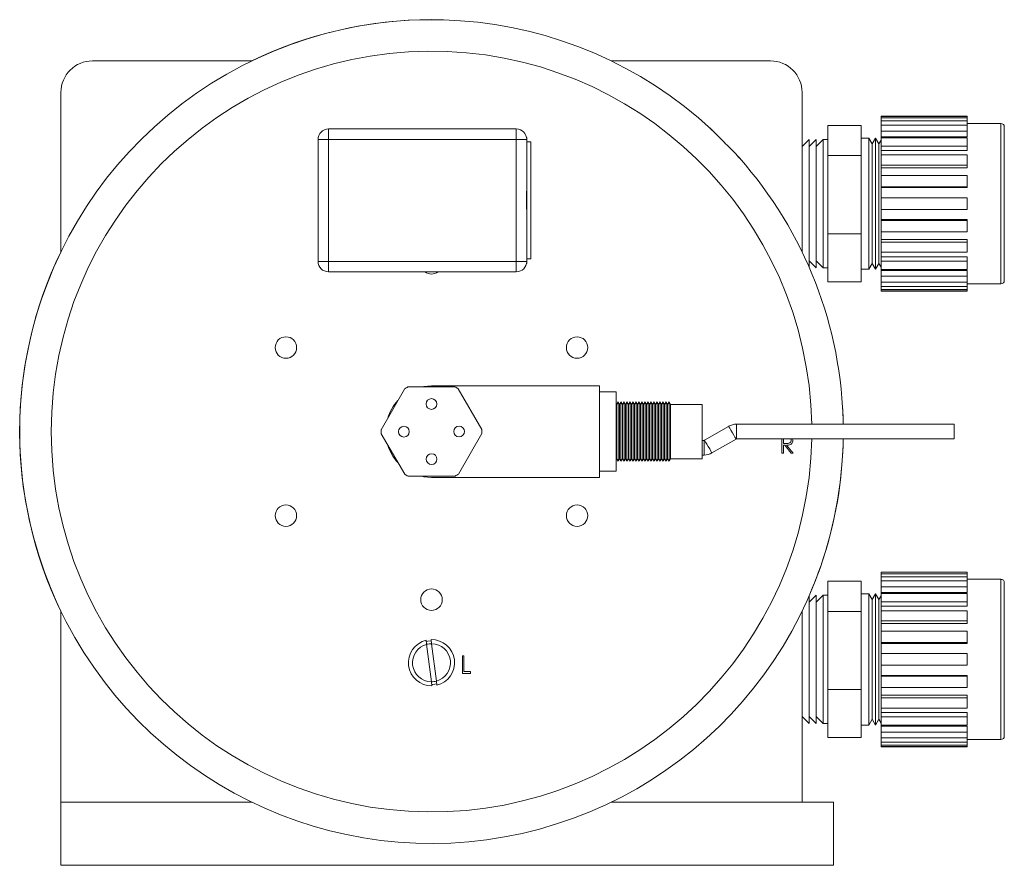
# Model space of a CAD drawing. Header units: inches. Extents: x 0.88 to 7.8, y 1.01 to 10.36.
# Tile 1 of 10: x 0.88 to 2.84, y 1.24 to 2.92. Entities that reach past the tile are written whole.
import ezdxf

# ---------------------------------------------------------------- set-up
doc = ezdxf.new("R2010")
doc.units = ezdxf.units.IN
doc.header["$MEASUREMENT"] = 0

msp = doc.modelspace()

# ---------------------------------------------------------------- linework, layer by layer
at = {"color": 7, "linetype": 'Continuous', "lineweight": 15}
for p, q in [((1.0268, 2.8368), (1.3433, 2.8368)), ((2.0553, 2.8368), (2.3718, 2.8368)), ((0.9643, 2.4577), (0.9643, 2.7743)), ((2.4343, 2.7743), (2.4343, 2.4577)), ((2.7619, 2.7269), (2.5908, 2.7269)), ((2.5908, 2.7265), (2.5908, 2.7269)), ((2.5908, 2.7265), (2.7619, 2.7265)), ((2.5908, 2.7237), (2.5908, 2.7265)), ((2.7619, 2.7237), (2.5908, 2.7237)), ((2.5908, 2.7177), (2.5908, 2.7237)), ((2.5908, 2.7177), (2.7619, 2.7177)), ((2.5908, 2.7092), (2.5908, 2.7177)), ((2.7619, 2.7269), (2.7619, 2.7265)), ((2.7619, 2.7237), (2.7619, 2.7265)), ((2.7619, 2.7237), (2.7619, 2.7177)), ((2.7619, 2.7092), (2.7619, 2.7177)), ((1.4951, 2.7018), (1.4951, 2.6809)), ((1.4951, 2.7018), (1.8674, 2.7018)), ((1.8674, 2.6809), (1.8674, 2.7018)), ((2.2512, 2.7037), (2.2555, 2.6997)), ((2.5516, 2.7086), (2.485, 2.7086)), ((2.485, 2.6489), (2.485, 2.7086)), ((2.5516, 2.6489), (2.5516, 2.7086)), ((2.7619, 2.7092), (2.5908, 2.7092)), ((2.5908, 2.6977), (2.5908, 2.7092)), ((2.5908, 2.6977), (2.7619, 2.6977)), ((2.5908, 2.6862), (2.5908, 2.6977)), ((2.8286, 2.7125), (2.7619, 2.7125)), ((2.7619, 2.7092), (2.7619, 2.6977)), ((2.7619, 2.6862), (2.7619, 2.6977)), ((2.8352, 2.7058), (2.8352, 2.6943)), ((1.4743, 2.4393), (1.4743, 2.6809)), ((1.4743, 2.6809), (1.4951, 2.6809)), ((1.8674, 2.6809), (1.4951, 2.6809)), ((1.4951, 2.6809), (1.4951, 2.4393)), ((1.8674, 2.6809), (1.8882, 2.6809)), ((1.8674, 2.4393), (1.8674, 2.6809)), ((1.8881, 2.6851), (1.8878, 2.6847)), ((1.8881, 2.6828), (1.8881, 2.6851)), ((1.8882, 2.6809), (1.8882, 2.5921)), ((1.8962, 2.6761), (1.8882, 2.6761)), ((1.8962, 2.5601), (1.8962, 2.6761)), ((2.4481, 2.6808), (2.4343, 2.667)), ((2.462, 2.6808), (2.4481, 2.667)), ((2.4481, 2.6712), (2.4481, 2.6808)), ((2.4759, 2.6808), (2.462, 2.667)), ((2.462, 2.6712), (2.462, 2.6808)), ((2.485, 2.6808), (2.4759, 2.6808)), ((2.4759, 2.6712), (2.4759, 2.6808)), ((2.5668, 2.6836), (2.5516, 2.6836)), ((2.5734, 2.6722), (2.5668, 2.6836)), ((2.5668, 2.6737), (2.5668, 2.6836)), ((2.58, 2.6836), (2.5734, 2.6722)), ((2.5865, 2.6722), (2.58, 2.6836)), ((2.58, 2.6737), (2.58, 2.6836)), ((2.5908, 2.6796), (2.5865, 2.6722)), ((2.5908, 2.6862), (2.7619, 2.6862)), ((2.5908, 2.6839), (2.5908, 2.6862)), ((2.7619, 2.6842), (2.5908, 2.6842)), ((2.5908, 2.6678), (2.5908, 2.6842)), ((2.7619, 2.6842), (2.7619, 2.6678)), ((2.8352, 2.6943), (2.8352, 2.4014)), ((2.4481, 2.4277), (2.4481, 2.6712)), ((2.462, 2.4263), (2.462, 2.6712)), ((2.4759, 2.4263), (2.4759, 2.6712)), ((2.5668, 2.4236), (2.5668, 2.6737)), ((2.5734, 2.6632), (2.5734, 2.6722)), ((2.5734, 2.4349), (2.5734, 2.6632)), ((2.58, 2.4236), (2.58, 2.6737)), ((2.5865, 2.6632), (2.5865, 2.6722)), ((2.5865, 2.4349), (2.5865, 2.6632)), ((2.5908, 2.6678), (2.7619, 2.6678)), ((2.5908, 2.659), (2.5908, 2.6678)), ((2.5908, 2.659), (2.7619, 2.659)), ((2.5908, 2.6499), (2.5908, 2.659)), ((2.7619, 2.659), (2.7619, 2.6678)), ((2.5516, 2.6489), (2.485, 2.6489)), ((2.485, 2.4939), (2.485, 2.6489)), ((2.5516, 2.4939), (2.5516, 2.6489)), ((2.7619, 2.6502), (2.5908, 2.6502)), ((2.5908, 2.6302), (2.5908, 2.6502)), ((2.7619, 2.6502), (2.7619, 2.6302)), ((2.5908, 2.6302), (2.7619, 2.6302)), ((2.5908, 2.6246), (2.5908, 2.6302)), ((2.5908, 2.6246), (2.7619, 2.6246)), ((2.5908, 2.6097), (2.5908, 2.6246)), ((2.7619, 2.6246), (2.7619, 2.6302)), ((2.7619, 2.6097), (2.5908, 2.6097)), ((2.5908, 2.5873), (2.5908, 2.6097)), ((2.7619, 2.6097), (2.7619, 2.5873)), ((1.8881, 2.5601), (1.8881, 2.5837)), ((2.5908, 2.5873), (2.7619, 2.5873)), ((2.5908, 2.5854), (2.5908, 2.5873)), ((2.5908, 2.5854), (2.7619, 2.5854)), ((2.5908, 2.5653), (2.5908, 2.5854)), ((2.7619, 2.5854), (2.7619, 2.5873)), ((1.8881, 2.5363), (1.8881, 2.5601)), ((1.8962, 2.4441), (1.8962, 2.5601)), ((2.7619, 2.5653), (2.5908, 2.5653)), ((2.5908, 2.5422), (2.5908, 2.5653)), ((2.7619, 2.5653), (2.7619, 2.5422)), ((2.5908, 2.522), (2.5908, 2.5422)), ((2.5908, 2.5422), (2.7619, 2.5422)), ((1.8882, 2.5281), (1.8882, 2.4393)), ((2.5908, 2.522), (2.7619, 2.522)), ((2.5908, 2.5201), (2.5908, 2.522)), ((2.7619, 2.5201), (2.5908, 2.5201)), ((2.5908, 2.4978), (2.5908, 2.5201)), ((2.7619, 2.5201), (2.7619, 2.522)), ((2.7619, 2.5201), (2.7619, 2.4978)), ((2.5516, 2.4939), (2.485, 2.4939)), ((2.485, 2.4939), (2.485, 2.3986)), ((2.5516, 2.4939), (2.5516, 2.3986)), ((2.5908, 2.4828), (2.5908, 2.4978)), ((2.5908, 2.4978), (2.7619, 2.4978)), ((2.5908, 2.4828), (2.7619, 2.4828)), ((2.5908, 2.4773), (2.5908, 2.4828)), ((2.7619, 2.4773), (2.7619, 2.4828)), ((2.7619, 2.4773), (2.5908, 2.4773)), ((2.5908, 2.4572), (2.5908, 2.4773)), ((2.7619, 2.4773), (2.7619, 2.4572)), ((1.8882, 2.4441), (1.8962, 2.4441)), ((2.5908, 2.4572), (2.7619, 2.4572)), ((2.5908, 2.4484), (2.5908, 2.457)), ((2.5908, 2.4484), (2.7619, 2.4484)), ((2.5908, 2.4396), (2.5908, 2.4484)), ((2.7619, 2.4396), (2.7619, 2.4484)), ((1.4743, 2.4393), (1.4951, 2.4393)), ((1.4951, 2.4393), (1.4951, 2.4184)), ((1.4951, 2.4393), (1.8674, 2.4393)), ((1.8674, 2.4393), (1.8674, 2.4184)), ((1.8674, 2.4393), (1.8882, 2.4393)), ((1.8878, 2.4355), (1.8881, 2.4351)), ((1.8881, 2.4351), (1.8881, 2.4372)), ((2.4481, 2.4402), (2.462, 2.4263)), ((2.462, 2.4402), (2.4759, 2.4263)), ((2.4759, 2.4263), (2.485, 2.4263)), ((2.5516, 2.4236), (2.5668, 2.4236)), ((2.5668, 2.4236), (2.5734, 2.4349)), ((2.5734, 2.4349), (2.58, 2.4236)), ((2.58, 2.4236), (2.5865, 2.4349)), ((2.5865, 2.4349), (2.5908, 2.4275)), ((2.7619, 2.4396), (2.5908, 2.4396)), ((2.5908, 2.4232), (2.5908, 2.4396)), ((2.5908, 2.4232), (2.7619, 2.4232)), ((2.5908, 2.4212), (2.5908, 2.423)), ((2.7619, 2.4396), (2.7619, 2.4232)), ((1.8674, 2.4184), (1.4951, 2.4184)), ((2.5908, 2.4212), (2.7619, 2.4212)), ((2.5908, 2.4097), (2.5908, 2.4212)), ((2.7619, 2.4097), (2.5908, 2.4097)), ((2.5908, 2.3981), (2.5908, 2.4097)), ((2.7619, 2.4097), (2.7619, 2.4212)), ((2.7619, 2.4097), (2.7619, 2.3981)), ((2.5516, 2.3986), (2.485, 2.3986)), ((2.5908, 2.3981), (2.7619, 2.3981)), ((2.5908, 2.3896), (2.5908, 2.3981)), ((2.7619, 2.3896), (2.5908, 2.3896)), ((2.5908, 2.3836), (2.5908, 2.3896)), ((2.5908, 2.3836), (2.7619, 2.3836)), ((2.5908, 2.3806), (2.5908, 2.3836)), ((2.7619, 2.3896), (2.7619, 2.3981)), ((2.7619, 2.3947), (2.8286, 2.3947)), ((2.7619, 2.3896), (2.7619, 2.3836)), ((2.7619, 2.3806), (2.7619, 2.3836)), ((2.7619, 2.3806), (2.5908, 2.3806)), ((2.5908, 2.3803), (2.5908, 2.3806)), ((2.5908, 2.3803), (2.7619, 2.3803)), ((2.7619, 2.3806), (2.7619, 2.3803)), ((1.7455, 2.1904), (1.6526, 2.1902)), ((2.0326, 2.1926), (1.6993, 2.1926)), ((2.0326, 2.0109), (2.0326, 2.1926)), ((1.6456, 2.1861), (1.5994, 2.1055)), ((1.7992, 2.106), (1.7525, 2.1864)), ((2.0653, 2.1805), (2.0326, 2.1805)), ((2.0653, 2.1805), (2.0653, 2.023)), ((2.0662, 2.1556), (2.0653, 2.1571)), ((2.0692, 2.1607), (2.0662, 2.1556)), ((2.0662, 2.1556), (2.0662, 2.0479)), ((2.0721, 2.1556), (2.0692, 2.1607)), ((2.0692, 2.1607), (2.0692, 2.0428)), ((2.0751, 2.1607), (2.0721, 2.1556)), ((2.0721, 2.1556), (2.0721, 2.0479)), ((2.0781, 2.1556), (2.0751, 2.1607)), ((2.0751, 2.1607), (2.0751, 2.0428)), ((2.0811, 2.1607), (2.0781, 2.1556)), ((2.0781, 2.1556), (2.0781, 2.0479)), ((2.0841, 2.1556), (2.0811, 2.1607)), ((2.0811, 2.1607), (2.0811, 2.0428)), ((2.087, 2.1607), (2.0841, 2.1556)), ((2.0841, 2.1556), (2.0841, 2.0479)), ((2.09, 2.1556), (2.087, 2.1607)), ((2.087, 2.1607), (2.087, 2.0428)), ((2.093, 2.1607), (2.09, 2.1556)), ((2.09, 2.1556), (2.09, 2.0479)), ((2.096, 2.1556), (2.093, 2.1607)), ((2.093, 2.1607), (2.093, 2.0428)), ((2.0989, 2.1607), (2.096, 2.1556)), ((2.096, 2.1556), (2.096, 2.0479)), ((2.1019, 2.1556), (2.0989, 2.1607)), ((2.0989, 2.1607), (2.0989, 2.0428)), ((2.1049, 2.1607), (2.1019, 2.1556)), ((2.1019, 2.1556), (2.1019, 2.0479)), ((2.1079, 2.1556), (2.1049, 2.1607)), ((2.1049, 2.1607), (2.1049, 2.0428)), ((2.1109, 2.1607), (2.1079, 2.1556)), ((2.1079, 2.1556), (2.1079, 2.0479)), ((2.1138, 2.1556), (2.1109, 2.1607)), ((2.1109, 2.1607), (2.1109, 2.0428)), ((2.1168, 2.1607), (2.1138, 2.1556)), ((2.1138, 2.1556), (2.1138, 2.0479)), ((2.1198, 2.1556), (2.1168, 2.1607)), ((2.1168, 2.1607), (2.1168, 2.0428)), ((2.1228, 2.1607), (2.1198, 2.1556)), ((2.1198, 2.1556), (2.1198, 2.0479)), ((2.1258, 2.1556), (2.1228, 2.1607)), ((2.1228, 2.1607), (2.1228, 2.0428)), ((2.1287, 2.1607), (2.1258, 2.1556)), ((2.1258, 2.1556), (2.1258, 2.0479)), ((2.1317, 2.1556), (2.1287, 2.1607)), ((2.1287, 2.1607), (2.1287, 2.0428)), ((2.1347, 2.1607), (2.1317, 2.1556)), ((2.1317, 2.1556), (2.1317, 2.0479)), ((2.1377, 2.1556), (2.1347, 2.1607)), ((2.1347, 2.1607), (2.1347, 2.0428)), ((2.1407, 2.1607), (2.1377, 2.1556)), ((2.1377, 2.1556), (2.1377, 2.0479)), ((2.1436, 2.1556), (2.1407, 2.1607)), ((2.1407, 2.1607), (2.1407, 2.0428)), ((2.1466, 2.1607), (2.1436, 2.1556)), ((2.1436, 2.1556), (2.1436, 2.0479)), ((2.1496, 2.1556), (2.1466, 2.1607)), ((2.1466, 2.1607), (2.1466, 2.0428)), ((2.1526, 2.1607), (2.1496, 2.1556)), ((2.1496, 2.1556), (2.1496, 2.0479)), ((2.1556, 2.1556), (2.1526, 2.1607)), ((2.1526, 2.1607), (2.1526, 2.0428)), ((2.1585, 2.1607), (2.1556, 2.1556)), ((2.1556, 2.1556), (2.1556, 2.0479)), ((2.1615, 2.1556), (2.1585, 2.1607)), ((2.1585, 2.1607), (2.1585, 2.0428)), ((2.1645, 2.1607), (2.1615, 2.1556)), ((2.1615, 2.1556), (2.1615, 2.0479)), ((2.1675, 2.1556), (2.1645, 2.1607)), ((2.1645, 2.1607), (2.1645, 2.0428)), ((2.1704, 2.1607), (2.1675, 2.1556)), ((2.1675, 2.1556), (2.1675, 2.0479)), ((2.1734, 2.1556), (2.1704, 2.1607)), ((2.1704, 2.1607), (2.1704, 2.0428)), ((2.236, 2.1556), (2.1734, 2.1556)), ((2.1734, 2.1556), (2.1734, 2.0479)), ((2.236, 2.1556), (2.236, 2.0479)), ((2.2886, 2.1121), (2.2409, 2.0846)), ((2.736, 2.1163), (2.3042, 2.1163)), ((2.736, 2.1163), (2.736, 2.0872)), ((1.5994, 2.0975), (1.6461, 2.0171)), ((1.753, 2.0174), (1.7992, 2.098)), ((2.2398, 2.0843), (2.236, 2.0843)), ((2.2555, 2.0594), (2.3032, 2.0869)), ((2.3042, 2.0872), (2.736, 2.0872)), ((2.394, 2.0587), (2.394, 2.0872)), ((2.3971, 2.0872), (2.3971, 2.0783)), ((2.3971, 2.0783), (2.4035, 2.0782)), ((2.3971, 2.0747), (2.3971, 2.0587)), ((2.3997, 2.0747), (2.3971, 2.0747)), ((2.4124, 2.0587), (2.3997, 2.0747)), ((2.4035, 2.0747), (2.4163, 2.0587)), ((2.236, 2.0552), (2.2398, 2.0552)), ((2.3971, 2.0587), (2.394, 2.0587)), ((2.4163, 2.0587), (2.4124, 2.0587)), ((2.0653, 2.0464), (2.0662, 2.0479)), ((2.0662, 2.0479), (2.0692, 2.0428)), ((2.0692, 2.0428), (2.0721, 2.0479)), ((2.0721, 2.0479), (2.0751, 2.0428)), ((2.0751, 2.0428), (2.0781, 2.0479)), ((2.0781, 2.0479), (2.0811, 2.0428)), ((2.0811, 2.0428), (2.0841, 2.0479)), ((2.0841, 2.0479), (2.087, 2.0428)), ((2.087, 2.0428), (2.09, 2.0479)), ((2.09, 2.0479), (2.093, 2.0428)), ((2.093, 2.0428), (2.096, 2.0479)), ((2.096, 2.0479), (2.0989, 2.0428)), ((2.0989, 2.0428), (2.1019, 2.0479)), ((2.1019, 2.0479), (2.1049, 2.0428)), ((2.1049, 2.0428), (2.1079, 2.0479)), ((2.1079, 2.0479), (2.1109, 2.0428)), ((2.1109, 2.0428), (2.1138, 2.0479)), ((2.1138, 2.0479), (2.1168, 2.0428)), ((2.1168, 2.0428), (2.1198, 2.0479)), ((2.1198, 2.0479), (2.1228, 2.0428)), ((2.1228, 2.0428), (2.1258, 2.0479)), ((2.1258, 2.0479), (2.1287, 2.0428)), ((2.1287, 2.0428), (2.1317, 2.0479)), ((2.1317, 2.0479), (2.1347, 2.0428)), ((2.1347, 2.0428), (2.1377, 2.0479)), ((2.1377, 2.0479), (2.1407, 2.0428)), ((2.1407, 2.0428), (2.1436, 2.0479)), ((2.1436, 2.0479), (2.1466, 2.0428)), ((2.1466, 2.0428), (2.1496, 2.0479)), ((2.1496, 2.0479), (2.1526, 2.0428)), ((2.1526, 2.0428), (2.1556, 2.0479)), ((2.1556, 2.0479), (2.1585, 2.0428)), ((2.1585, 2.0428), (2.1615, 2.0479)), ((2.1615, 2.0479), (2.1645, 2.0428)), ((2.1645, 2.0428), (2.1675, 2.0479)), ((2.1675, 2.0479), (2.1704, 2.0428)), ((2.1704, 2.0428), (2.1734, 2.0479)), ((2.1734, 2.0479), (2.236, 2.0479)), ((1.6531, 2.0131), (1.746, 2.0133)), ((2.0653, 2.023), (2.0326, 2.023)), ((1.6993, 2.0109), (2.0326, 2.0109)), ((2.7619, 1.8233), (2.5908, 1.8233)), ((2.5908, 1.8229), (2.5908, 1.8233)), ((2.5908, 1.8229), (2.7619, 1.8229)), ((2.5908, 1.82), (2.5908, 1.8229)), ((2.7619, 1.82), (2.5908, 1.82)), ((2.5908, 1.814), (2.5908, 1.82)), ((2.7619, 1.8233), (2.7619, 1.8229)), ((2.7619, 1.82), (2.7619, 1.8229)), ((2.7619, 1.82), (2.7619, 1.814)), ((2.5516, 1.8049), (2.485, 1.8049)), ((2.485, 1.7452), (2.485, 1.8049)), ((2.5516, 1.7452), (2.5516, 1.8049)), ((2.5908, 1.814), (2.7619, 1.814)), ((2.5908, 1.8055), (2.5908, 1.814)), ((2.7619, 1.8055), (2.5908, 1.8055)), ((2.5908, 1.794), (2.5908, 1.8055)), ((2.7619, 1.8055), (2.7619, 1.814)), ((2.8286, 1.8088), (2.7619, 1.8088)), ((2.7619, 1.8055), (2.7619, 1.794)), ((2.8352, 1.8021), (2.8352, 1.7906)), ((2.462, 1.7772), (2.4481, 1.7633)), ((2.4759, 1.7772), (2.462, 1.7633)), ((2.462, 1.7675), (2.462, 1.7772)), ((2.485, 1.7772), (2.4759, 1.7772)), ((2.4759, 1.7675), (2.4759, 1.7772)), ((2.5668, 1.7799), (2.5516, 1.7799)), ((2.5734, 1.7686), (2.5668, 1.7799)), ((2.5668, 1.7701), (2.5668, 1.7799)), ((2.58, 1.7799), (2.5734, 1.7686)), ((2.5865, 1.7686), (2.58, 1.7799)), ((2.58, 1.7701), (2.58, 1.7799)), ((2.5908, 1.794), (2.7619, 1.794)), ((2.5908, 1.7825), (2.5908, 1.794)), ((2.5908, 1.7825), (2.7619, 1.7825)), ((2.5908, 1.7803), (2.5908, 1.7825)), ((2.7619, 1.7805), (2.5908, 1.7805)), ((2.5908, 1.7642), (2.5908, 1.7805)), ((2.7619, 1.7825), (2.7619, 1.794)), ((2.7619, 1.7805), (2.7619, 1.7642)), ((2.8352, 1.7906), (2.8352, 1.4977)), ((2.4481, 1.7675), (2.4481, 1.7758)), ((2.4481, 1.5227), (2.4481, 1.7675)), ((2.462, 1.5227), (2.462, 1.7675)), ((2.4759, 1.5227), (2.4759, 1.7675)), ((2.5668, 1.5199), (2.5668, 1.7701)), ((2.5734, 1.7596), (2.5734, 1.7686)), ((2.5734, 1.5313), (2.5734, 1.7596)), ((2.58, 1.5199), (2.58, 1.7701)), ((2.5908, 1.776), (2.5865, 1.7686)), ((2.5865, 1.7596), (2.5865, 1.7686)), ((2.5865, 1.5313), (2.5865, 1.7596)), ((2.5908, 1.7642), (2.7619, 1.7642)), ((2.5908, 1.7553), (2.5908, 1.7642)), ((2.7619, 1.7553), (2.7619, 1.7642)), ((0.9643, 1.3668), (0.9643, 1.7458)), ((2.4343, 1.7458), (2.4343, 1.3668)), ((2.5516, 1.7452), (2.485, 1.7452)), ((2.485, 1.5902), (2.485, 1.7452)), ((2.5516, 1.5902), (2.5516, 1.7452)), ((2.5908, 1.7553), (2.7619, 1.7553)), ((2.5908, 1.7463), (2.5908, 1.7553)), ((2.7619, 1.7465), (2.5908, 1.7465)), ((2.5908, 1.7265), (2.5908, 1.7465)), ((2.7619, 1.7465), (2.7619, 1.7265)), ((2.5908, 1.7265), (2.7619, 1.7265)), ((2.5908, 1.721), (2.5908, 1.7265)), ((2.5908, 1.721), (2.7619, 1.721)), ((2.5908, 1.706), (2.5908, 1.721)), ((2.7619, 1.721), (2.7619, 1.7265)), ((2.7619, 1.706), (2.5908, 1.706)), ((2.5908, 1.6837), (2.5908, 1.706)), ((2.7619, 1.706), (2.7619, 1.6837)), ((1.6887, 1.6879), (1.6897, 1.6799)), ((1.6897, 1.6799), (1.699, 1.6057)), ((1.6986, 1.6892), (1.6996, 1.6812)), ((1.6996, 1.6812), (1.7089, 1.6069)), ((2.5908, 1.6837), (2.7619, 1.6837)), ((2.5908, 1.6818), (2.5908, 1.6837)), ((2.5908, 1.6818), (2.7619, 1.6818)), ((2.5908, 1.6616), (2.5908, 1.6818)), ((2.7619, 1.6818), (2.7619, 1.6837)), ((2.7619, 1.6616), (2.5908, 1.6616)), ((2.5908, 1.6385), (2.5908, 1.6616)), ((2.7619, 1.6616), (2.7619, 1.6385)), ((1.7605, 1.657), (1.7636, 1.657)), ((1.7605, 1.6223), (1.7605, 1.657)), ((1.7636, 1.657), (1.7636, 1.6259)), ((1.7769, 1.6223), (1.7605, 1.6223)), ((1.7636, 1.6259), (1.7769, 1.6259)), ((1.7769, 1.6259), (1.7769, 1.6223)), ((2.5908, 1.6184), (2.5908, 1.6385)), ((2.5908, 1.6385), (2.7619, 1.6385)), ((1.699, 1.6057), (1.7, 1.5977)), ((1.7089, 1.6069), (1.7099, 1.5989)), ((2.5908, 1.6184), (2.7619, 1.6184)), ((2.5908, 1.6165), (2.5908, 1.6184)), ((2.7619, 1.6165), (2.5908, 1.6165)), ((2.5908, 1.5941), (2.5908, 1.6165)), ((2.7619, 1.6165), (2.7619, 1.6184)), ((2.7619, 1.6165), (2.7619, 1.5941)), ((2.5516, 1.5902), (2.485, 1.5902)), ((2.485, 1.5902), (2.485, 1.4949)), ((2.5516, 1.5902), (2.5516, 1.4949)), ((2.5908, 1.5791), (2.5908, 1.5941)), ((2.5908, 1.5941), (2.7619, 1.5941)), ((2.5908, 1.5791), (2.7619, 1.5791)), ((2.5908, 1.5736), (2.5908, 1.5791)), ((2.7619, 1.5736), (2.5908, 1.5736)), ((2.5908, 1.5536), (2.5908, 1.5736)), ((2.7619, 1.5736), (2.7619, 1.5791)), ((2.7619, 1.5736), (2.7619, 1.5536)), ((2.5908, 1.5536), (2.7619, 1.5536)), ((2.5908, 1.5447), (2.5908, 1.5533)), ((2.5908, 1.5447), (2.7619, 1.5447)), ((2.5908, 1.5359), (2.5908, 1.5447)), ((2.7619, 1.5359), (2.7619, 1.5447)), ((2.4343, 1.5365), (2.4481, 1.5227)), ((2.4481, 1.5366), (2.462, 1.5227)), ((2.462, 1.5366), (2.4759, 1.5227)), ((2.5668, 1.5199), (2.5734, 1.5313)), ((2.5734, 1.5313), (2.58, 1.5199)), ((2.58, 1.5199), (2.5865, 1.5313)), ((2.5865, 1.5313), (2.5908, 1.5239)), ((2.7619, 1.5359), (2.5908, 1.5359)), ((2.5908, 1.5196), (2.5908, 1.5359)), ((2.7619, 1.5359), (2.7619, 1.5196)), ((2.4759, 1.5227), (2.485, 1.5227)), ((2.5516, 1.5199), (2.5668, 1.5199)), ((2.5908, 1.5196), (2.7619, 1.5196)), ((2.5908, 1.5175), (2.5908, 1.5193)), ((2.5908, 1.5175), (2.7619, 1.5175)), ((2.5908, 1.506), (2.5908, 1.5175)), ((2.7619, 1.506), (2.5908, 1.506)), ((2.5908, 1.4944), (2.5908, 1.506)), ((2.7619, 1.506), (2.7619, 1.5175)), ((2.7619, 1.506), (2.7619, 1.4944)), ((2.5516, 1.4949), (2.485, 1.4949)), ((2.5908, 1.4944), (2.7619, 1.4944)), ((2.5908, 1.4859), (2.5908, 1.4944)), ((2.7619, 1.4859), (2.5908, 1.4859)), ((2.5908, 1.4799), (2.5908, 1.4859)), ((2.7619, 1.4859), (2.7619, 1.4944)), ((2.7619, 1.491), (2.8286, 1.491)), ((2.7619, 1.4859), (2.7619, 1.4799)), ((2.5908, 1.4799), (2.7619, 1.4799)), ((2.5908, 1.477), (2.5908, 1.4799)), ((2.7619, 1.477), (2.5908, 1.477)), ((2.5908, 1.4766), (2.5908, 1.477)), ((2.5908, 1.4766), (2.7619, 1.4766)), ((2.7619, 1.477), (2.7619, 1.4799)), ((2.7619, 1.477), (2.7619, 1.4766)), ((0.9643, 1.2418), (0.9643, 1.3668)), ((1.3433, 1.3668), (0.9643, 1.3668)), ((2.4343, 1.3668), (2.0553, 1.3668)), ((2.4968, 1.3668), (2.4343, 1.3668)), ((2.4968, 1.2418), (2.4968, 1.3668)), ((0.9643, 1.2418), (2.4968, 1.2418))]:
    msp.add_line(p, q, dxfattribs=at)
at = {"color": 8, "linetype": 'Continuous', "lineweight": 15}
for p, q in [((2.8286, 2.7004), (2.8286, 2.7125)), ((2.8286, 2.3947), (2.8286, 2.7004)), ((2.3042, 2.1163), (2.3042, 2.0872)), ((2.2398, 2.0843), (2.2398, 2.0552)), ((2.8286, 1.7968), (2.8286, 1.8088)), ((2.8286, 1.491), (2.8286, 1.7968))]:
    msp.add_line(p, q, dxfattribs=at)
at = {"color": 7, "linetype": 'Continuous', "lineweight": 15, "flags": 128}
for points in [[(1.6993, 2.1926), (1.6844, 2.1913), (1.6788, 2.1902)], [(1.6793, 2.0132), (1.6844, 2.0122), (1.6993, 2.0109)], [(1.6889, 1.6854), (1.6918, 1.686), (1.6989, 1.6867)], [(1.7096, 1.6014), (1.7018, 1.6002), (1.6997, 1.6002)]]:
    msp.add_lwpolyline(points, dxfattribs=at)
at = {"color": 8, "linetype": 'Continuous', "lineweight": 15, "flags": 128}
for points in [[(2.2886, 2.1121), (2.2891, 2.1112), (2.2907, 2.1084), (2.2931, 2.1044), (2.2959, 2.0995), (2.2987, 2.0947), (2.301, 2.0906), (2.3026, 2.0879), (2.3032, 2.0869)], [(2.2409, 2.0846), (2.2414, 2.0837), (2.243, 2.0809), (2.2454, 2.0768), (2.2482, 2.072), (2.251, 2.0672), (2.2533, 2.0631), (2.2549, 2.0603), (2.2555, 2.0594)]]:
    msp.add_lwpolyline(points, dxfattribs=at)
at = {"color": 7, "linetype": 'Continuous', "lineweight": 15}
for centre, radius in [((1.4106, 2.2684), 0.0213), ((1.988, 2.2684), 0.0212), ((1.6992, 2.1564), 0.0107), ((1.6446, 2.1016), 0.0107), ((1.754, 2.1019), 0.0107), ((1.6995, 2.0471), 0.0107), ((1.4106, 1.9351), 0.0213), ((1.988, 1.9351), 0.0213), ((1.6993, 1.7684), 0.0213)]:
    msp.add_circle(centre, radius, dxfattribs=at)
for centre, radius, start, end in [((1.6993, 2.1018), 0.8167, 47.0966, 357.9034), ((1.6993, 2.1018), 0.8167, 90, 115.8419), ((1.0268, 2.7743), 0.0625, 90, 180), ((2.3718, 2.7743), 0.0625, 0, 90), ((1.4951, 2.6809), 0.0208, 90, 180), ((1.8674, 2.6809), 0.0208, 0, 90), ((2.8286, 2.7058), 0.00667, 0, 90), ((1.6993, 2.1018), 0.8167, 2.0966, 42.9034), ((1.6993, 2.1018), 0.8167, 154.1581, 180), ((1.4951, 2.4393), 0.0208, 180, 270), ((1.8674, 2.4393), 0.0208, 270, 0), ((1.6993, 2.4351), 0.0212, 231.6573, 308.3427), ((2.8286, 2.4014), 0.00667, 270, 0), ((1.6993, 2.1018), 0.1, 117.8524, 122.458), ((1.6993, 2.1018), 0.1, 57.8524, 62.458), ((1.6993, 2.1018), 0.0908, 137.2576, 163.0528), ((2.3042, 2.0851), 0.0313, 90, 120), ((1.6993, 2.1018), 0.8167, 180, 205.8419), ((1.6993, 2.1018), 0.1, 177.8524, 182.458), ((1.6993, 2.1018), 0.1, 357.8524, 2.458), ((1.6993, 2.1018), 0.0908, 197.2576, 223.0528), ((2.2398, 2.0864), 0.00208, 270, 300), ((2.3042, 2.0851), 0.00208, 90, 120), ((2.2398, 2.0864), 0.0312, 270, 300), ((1.6993, 2.1018), 0.1, 237.8524, 242.458), ((1.6993, 2.1018), 0.1, 297.8524, 302.458), ((1.6993, 2.1018), 0.8167, 336.4796, 354.8223), ((2.8286, 1.8021), 0.00667, 0, 90), ((1.6993, 1.6434), 0.0458, 103.4228, 270.8764), ((1.6993, 1.6434), 0.0377, 104.7625, 269.5367), ((1.6993, 1.6434), 0.0378, 89.554, 104.7452), ((1.6993, 1.6434), 0.0458, 283.4228, 90.8764), ((1.6993, 1.6434), 0.0377, 284.7625, 89.5367), ((1.6993, 1.6434), 0.0378, 269.554, 284.7452), ((2.8286, 1.4977), 0.00667, 270, 0)]:
    msp.add_arc(centre, radius, start, end, dxfattribs=at)
at = {"color": 8, "linetype": 'Continuous', "lineweight": 15}
msp.add_arc((1.6993, 2.1018), 0.7542, 1.108, 358.892, dxfattribs=at)
at = {"color": 7, "linetype": 'Continuous', "lineweight": 15}
for points, knots in [([(2.2411, 2.7128), (2.2412, 2.7128), (2.2412, 2.7127), (2.2445, 2.7097), (2.2462, 2.7083)], [0, 0, 0, 0, 0.512574, 1, 1, 1, 1]), ([(2.2975, 2.6577), (2.2947, 2.6606), (2.2883, 2.6671), (2.276, 2.6789), (2.2644, 2.691), (2.2579, 2.6973), (2.2553, 2.7)], [0, 0, 0, 0, 0.219663, 0.503328, 0.79177, 1, 1, 1, 1]), ([(2.2977, 2.6575), (2.2983, 2.6569), (2.302, 2.6529), (2.3066, 2.6477), (2.3105, 2.6434), (2.3103, 2.6436), (2.3102, 2.6437)], [0, 0, 0, 0, 0.063038, 0.417794, 0.790228, 1, 1, 1, 1]), ([(1.8882, 2.5281), (1.8881, 2.5335), (1.888, 2.5445), (1.8878, 2.5609), (1.888, 2.5769), (1.8881, 2.587), (1.8882, 2.5921)], [0, 0, 0, 0, 0.258215, 0.521446, 0.759164, 1, 1, 1, 1]), ([(2.5145, 2.1507), (2.5145, 2.1505), (2.5145, 2.1502), (2.5149, 2.1434), (2.5153, 2.135), (2.5154, 2.1313)], [0, 0, 0, 0, 0.29421, 0.680792, 1, 1, 1, 1]), ([(2.5154, 2.1163), (2.5154, 2.1176), (2.5155, 2.1232), (2.5155, 2.1279), (2.5154, 2.1316)], [0, 0, 0, 0, 0.220219, 1, 1, 1, 1]), ([(2.4158, 2.0841), (2.4157, 2.083), (2.4155, 2.0808), (2.4138, 2.0779), (2.4099, 2.075), (2.4062, 2.0748), (2.4035, 2.0747)], [0, 0, 0, 0, 0.18712, 0.373979, 0.560911, 1, 1, 1, 1]), ([(2.4035, 2.0782), (2.4056, 2.0782), (2.4083, 2.0782), (2.4109, 2.0799), (2.4123, 2.0815), (2.4125, 2.0831), (2.4127, 2.0841)], [0, 0, 0, 0, 0.499826, 0.625499, 0.751209, 1, 1, 1, 1]), ([(2.4127, 2.0841), (2.4127, 2.0846), (2.4126, 2.0856), (2.4121, 2.0867), (2.4118, 2.0871), (2.4117, 2.0872)], [0, 0, 0, 0, 0.465245, 0.930493, 1, 1, 1, 1]), ([(2.4153, 2.0872), (2.4154, 2.087), (2.4158, 2.0861), (2.4158, 2.085), (2.4158, 2.0841)], [0, 0, 0, 0, 0.1403066, 1, 1, 1, 1]), ([(2.5154, 2.0725), (2.5154, 2.0713), (2.5152, 2.0655), (2.5148, 2.0584), (2.5145, 2.0525), (2.5145, 2.0529), (2.5145, 2.053)], [0, 0, 0, 0, 0.083845, 0.430723, 0.794886, 1, 1, 1, 1]), ([(2.5154, 2.0719), (2.5154, 2.0758), (2.5155, 2.0805), (2.5154, 2.0862), (2.5154, 2.0872)], [0, 0, 0, 0, 0.821803, 1, 1, 1, 1])]:
    msp.add_open_spline(points, degree=3, knots=knots, dxfattribs=at)

doc.saveas('drawing.dxf')
